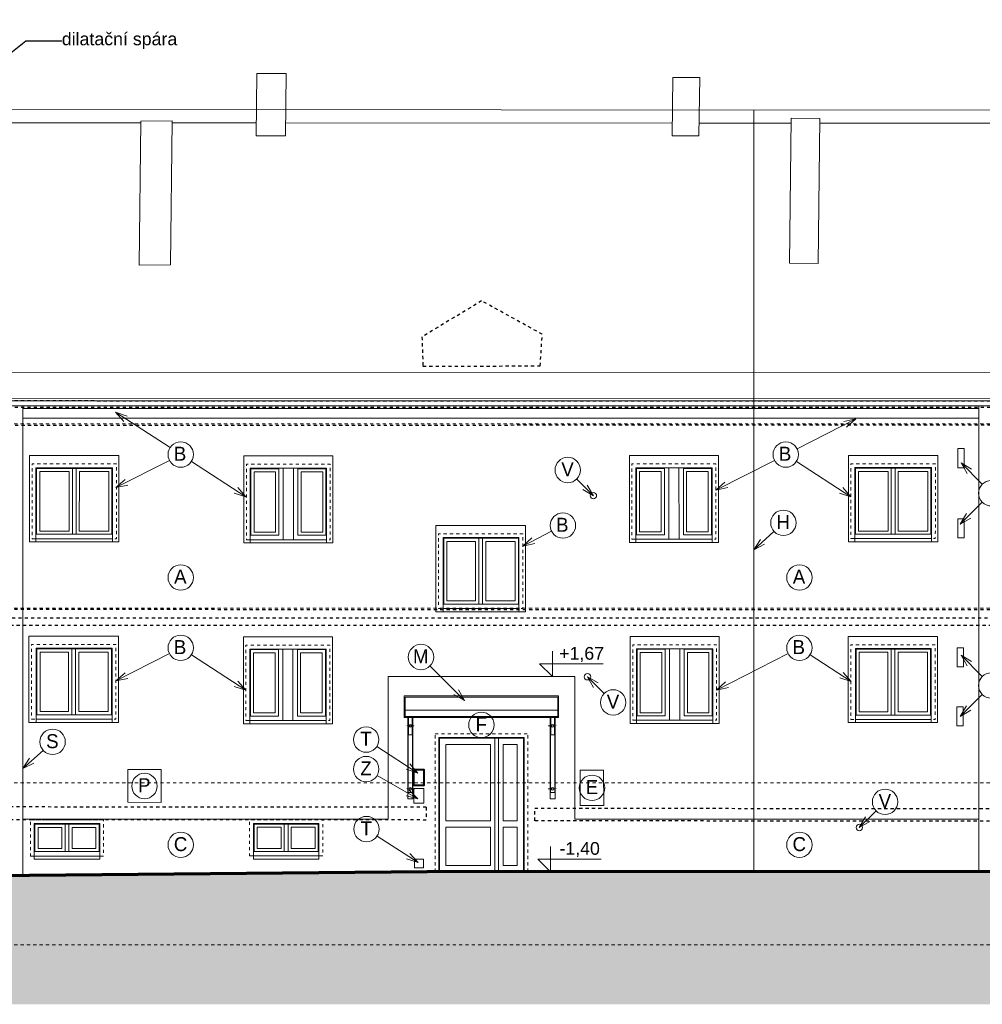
# Model space of a CAD drawing. Extents: x -52945 to 232648, y -59447 to 21255.
# Tile 12 of 21: x 16648 to 31794, y -28732 to -13238. Entities that reach past the tile are written whole.
import ezdxf

# ---------------------------------------------------------------- set-up
doc = ezdxf.new("R2010")
doc.units = 0
doc.header["$MEASUREMENT"] = 0
for name, pattern in [('ČERCHOVANÁ2', [5, 2.5, -1.25, 0, -1.25]), ('čárkovaná S', [100, 50, -50]), ('ČÁRKOVANÁ2', [9.525, 6.35, -3.175])]:
    doc.linetypes.add(name, pattern=pattern)
for name, color, linetype, lineweight, true_color in [('2D kreslení - obecné_Číslo_pera__241', 9, 'Continuous', 13, 0x808080), ('blok P_pohled2_zvonky_Číslo_pera__32', 7, 'Continuous', 40, 0x000066), ('vodorovné konstrukce_Číslo_pera__241', 9, 'Continuous', 13, 0x808080)]:
    doc.layers.add(name, color=color, linetype=linetype, lineweight=lineweight, true_color=true_color)
for name, color, linetype, lineweight in [('2D VÝPLNĚ_Číslo_pera__4', 91, 'Continuous', 13), ('2D ČÁRY_Číslo_pera__1', 7, 'Continuous', 15), ('2D ČÁRY_Číslo_pera__3', 150, 'Continuous', 13), ('blok I_komíny_Číslo_pera__1', 7, 'Continuous', 15), ('blok I_pohled5_střecha_Číslo_pera__1', 7, 'Continuous', 15), ('blok P_hromosvody_Číslo_pera__1', 7, 'Continuous', 15), ('blok P_komíny_Číslo_pera__1', 7, 'Continuous', 15), ('blok P_pohled2_ADSL_Číslo_pera__1', 7, 'Continuous', 15), ('blok P_pohled2_fasáda_Číslo_pera__1', 7, 'Continuous', 15), ('blok P_pohled2_fasáda_Číslo_pera__2', 1, 'Continuous', 25), ('blok P_pohled2_mřížky_Číslo_pera__1', 7, 'Continuous', 15), ('blok P_pohled2_otvory_Číslo_pera__1', 7, 'Continuous', 15), ('blok P_pohled2_RIS_Číslo_pera__1', 7, 'Continuous', 15), ('blok P_pohled2_střecha_Číslo_pera__1', 7, 'Continuous', 15), ('blok P_pohled2_střecha_Číslo_pera__2', 1, 'Continuous', 25), ('blok P_pohled2_terén_Číslo_pera__6', 190, 'Continuous', 70), ('KRESBA_Číslo_pera__1', 7, 'Continuous', 15), ('KRESBA_Číslo_pera__4', 91, 'Continuous', 13), ('obrys_Číslo_pera__1', 7, 'Continuous', 15), ('OSY_Číslo_pera__1', 7, 'Continuous', 15), ('POZNÁMKY.POPISKA_Číslo_pera__4', 91, 'Continuous', 13), ('POZNÁMKY.TEXT_Číslo_pera__4', 91, 'Continuous', 13), ('čárkovaná_Číslo_pera__1', 7, 'Continuous', 15)]:
    doc.layers.add(name, color=color, linetype=linetype, lineweight=lineweight)
doc.layers.add('vodorovné konstrukce', color=7, linetype='Continuous')
doc.styles.add('GENERATED_STYLE_1', font='arial.ttf')
doc.styles.add('GENERATED_STYLE_3', font='txt')
doc.styles.get("Standard").update_dxf_attribs({"font": 'txt', "bigfont": 'BIGFONT.SHX'})
doc.dimstyles.new('GENERATED_STYLE__3', dxfattribs={"dimtxt": 0.18, "dimasz": 273.6, "dimexe": 0.18, "dimexo": 0.0625, "dimgap": 0.09, "dimtad": 0, "dimtih": 1, "dimtoh": 1, "dimdec": 4, "dimzin": 0, "dimdsep": 46, "dimtxsty": 'Standard', "dimcen": 0.09, "dimadec": 0, "dimazin": 0, "dimtfac": 1, "dimtdec": 4, "dimtmove": 0, "dimatfit": 3, "dimldrblk": 'ARROWHEAD_3', "dimfxl": 1, "dimtolj": 1, "dimtzin": 0, "dimarcsym": 0})

# ---------------------------------------------------------------- blocks, each defined once
blk = doc.blocks.new('LINE_12020', base_point=(27613, -23789))
at = {"layer": 'vodorovné konstrukce_Číslo_pera__241', "linetype": 'Continuous'}
for q in [(28739, -23214), (27756, -23660), (27802, -23749)]:
    blk.add_line((27613, -23789), q, dxfattribs=at)
blk = doc.blocks.new('LINE_12021', base_point=(29733, -23652))
at = {"layer": 'vodorovné konstrukce_Číslo_pera__241', "linetype": 'Continuous'}
for q in [(29085, -23232), (29604, -23509), (29550, -23593)]:
    blk.add_line((29733, -23652), q, dxfattribs=at)
blk = doc.blocks.new('LINE_12022', base_point=(18161, -23644))
at = {"layer": 'vodorovné konstrukce_Číslo_pera__241', "linetype": 'Continuous'}
for q in [(19003, -23214), (18305, -23515), (18350, -23604)]:
    blk.add_line((18161, -23644), q, dxfattribs=at)
blk = doc.blocks.new('LINE_12023', base_point=(20208, -23788))
at = {"layer": 'vodorovné konstrukce_Číslo_pera__241', "linetype": 'Continuous'}
for q in [(19349, -23232), (20079, -23645), (20024, -23729)]:
    blk.add_line((20208, -23788), q, dxfattribs=at)
blk = doc.blocks.new('LINE_12024', base_point=(18161, -20602))
at = {"layer": 'vodorovné konstrukce_Číslo_pera__241', "linetype": 'Continuous'}
for q in [(19003, -20172), (18305, -20472), (18350, -20561)]:
    blk.add_line((18161, -20602), q, dxfattribs=at)
blk = doc.blocks.new('LINE_12025', base_point=(20208, -20746))
at = {"layer": 'vodorovné konstrukce_Číslo_pera__241', "linetype": 'Continuous'}
for q in [(19349, -20190), (20079, -20602), (20024, -20686)]:
    blk.add_line((20208, -20746), q, dxfattribs=at)
blk = doc.blocks.new('LINE_12026', base_point=(18155, -19416))
at = {"layer": 'vodorovné konstrukce_Číslo_pera__241', "linetype": 'Continuous'}
for q in [(19014, -19972), (18339, -19475), (18284, -19559)]:
    blk.add_line((18155, -19416), q, dxfattribs=at)
blk = doc.blocks.new('LINE_12034', base_point=(24564, -21521))
at = {"layer": 'vodorovné konstrukce_Číslo_pera__241', "linetype": 'Continuous'}
for q in [(25017, -21289), (24707, -21391), (24753, -21480)]:
    blk.add_line((24564, -21521), q, dxfattribs=at)
blk = doc.blocks.new('LINE_12035', base_point=(27601, -20643))
at = {"layer": 'vodorovné konstrukce_Číslo_pera__241', "linetype": 'Continuous'}
for q in [(28524, -20172), (27745, -20513), (27790, -20602)]:
    blk.add_line((27601, -20643), q, dxfattribs=at)
blk = doc.blocks.new('LINE_12036', base_point=(29728, -20746))
at = {"layer": 'vodorovné konstrukce_Číslo_pera__241', "linetype": 'Continuous'}
for q in [(28870, -20190), (29599, -20602), (29545, -20686)]:
    blk.add_line((29728, -20746), q, dxfattribs=at)
blk = doc.blocks.new('LINE_12037', base_point=(29802, -19519))
at = {"layer": 'vodorovné konstrukce_Číslo_pera__241', "linetype": 'Continuous'}
for q in [(28880, -19990), (29613, -19559), (29659, -19648)]:
    blk.add_line((29802, -19519), q, dxfattribs=at)
blk = doc.blocks.new('LINE_12041', base_point=(22913, -25094))
at = {"layer": 'vodorovné konstrukce_Číslo_pera__241', "linetype": 'Continuous'}
for q in [(22268, -24676), (22729, -25034), (22784, -24950)]:
    blk.add_line((22913, -25094), q, dxfattribs=at)
blk = doc.blocks.new('LINE_12042', base_point=(22913, -25500))
at = {"layer": 'vodorovné konstrukce_Číslo_pera__241', "linetype": 'Continuous'}
for q in [(22273, -25131), (22777, -25364), (22727, -25450)]:
    blk.add_line((22913, -25500), q, dxfattribs=at)
blk = doc.blocks.new('LINE_12043', base_point=(23647, -23952))
at = {"layer": 'vodorovné konstrukce_Číslo_pera__241', "linetype": 'Continuous'}
for q in [(23103, -23408), (23480, -23856), (23551, -23785)]:
    blk.add_line((23647, -23952), q, dxfattribs=at)
blk = doc.blocks.new('LINE_12044', base_point=(22918, -26502))
at = {"layer": 'vodorovné konstrukce_Číslo_pera__241', "linetype": 'Continuous'}
for q in [(22272, -26084), (22734, -26443), (22788, -26359)]:
    blk.add_line((22918, -26502), q, dxfattribs=at)
blk = doc.blocks.new('LINE_12052', base_point=(16698, -25023))
at = {"layer": 'vodorovné konstrukce_Číslo_pera__241', "linetype": 'Continuous'}
for q in [(17017, -24736), (16803, -24861), (16870, -24935)]:
    blk.add_line((16698, -25023), q, dxfattribs=at)
blk = doc.blocks.new('LINE_12055', base_point=(28197, -21578))
at = {"layer": 'vodorovné konstrukce_Číslo_pera__241', "linetype": 'Continuous'}
for q in [(28516, -21290), (28302, -21416), (28369, -21490)]:
    blk.add_line((28197, -21578), q, dxfattribs=at)
blk = doc.blocks.new('LINE_12075', base_point=(31448, -24203))
at = {"layer": 'vodorovné konstrukce_Číslo_pera__241', "linetype": 'Continuous'}
for q in [(31794, -23856), (31544, -24035), (31615, -24106)]:
    blk.add_line((31448, -24203), q, dxfattribs=at)
blk = doc.blocks.new('LINE_12076', base_point=(31459, -23238))
at = {"layer": 'vodorovné konstrukce_Číslo_pera__241', "linetype": 'Continuous'}
for q in [(31794, -23574), (31626, -23335), (31555, -23406)]:
    blk.add_line((31459, -23238), q, dxfattribs=at)
blk = doc.blocks.new('LINE_12078', base_point=(31448, -21178))
at = {"layer": 'vodorovné konstrukce_Číslo_pera__241', "linetype": 'Continuous'}
for q in [(31794, -20831), (31544, -21010), (31615, -21081)]:
    blk.add_line((31448, -21178), q, dxfattribs=at)
blk = doc.blocks.new('LINE_12079', base_point=(31459, -20213))
at = {"layer": 'vodorovné konstrukce_Číslo_pera__241', "linetype": 'Continuous'}
for q in [(31794, -20549), (31626, -20310), (31555, -20381)]:
    blk.add_line((31459, -20213), q, dxfattribs=at)
blk = doc.blocks.new('LINE_12086', base_point=(29859, -25950))
at = {"layer": 'vodorovné konstrukce_Číslo_pera__241', "linetype": 'Continuous'}
for q in [(30122, -25688), (29956, -25783), (30027, -25854)]:
    blk.add_line((29859, -25950), q, dxfattribs=at)
blk = doc.blocks.new('LINE_12087', base_point=(25675, -20728))
at = {"layer": 'vodorovné konstrukce_Číslo_pera__241', "linetype": 'Continuous'}
for q in [(25412, -20466), (25579, -20561), (25508, -20632)]:
    blk.add_line((25675, -20728), q, dxfattribs=at)
blk = doc.blocks.new('LINE_12088', base_point=(25582, -23578))
at = {"layer": 'vodorovné konstrukce_Číslo_pera__241', "linetype": 'Continuous'}
for q in [(25844, -23841), (25749, -23675), (25678, -23746)]:
    blk.add_line((25582, -23578), q, dxfattribs=at)
blk = doc.blocks.new('ARROWHEAD_3')
at = {"linetype": 'Continuous'}
blk.add_line((0, 0), (-1, 0), dxfattribs=at)
at = {"linetype": 'Continuous', "flags": 128}
blk.add_lwpolyline([(-1, 0.2679), (0, 0), (-1, -0.2679)], dxfattribs=at)

msp = doc.modelspace()

# ---------------------------------------------------------------- hatches: boundary and pattern name
at = {"layer": '2D VÝPLNĚ_Číslo_pera__4', "linetype": 'Continuous'}
msp.add_hatch(color=256, dxfattribs=at).paths.add_polyline_path([(-5492, -26889), (-5492, -28732), (53131, -28732), (53131, -26436), (48031, -26438), (40438, -26636), (23061, -26648), (15504, -26716), (15503, -26811), (11778, -26811), (8342, -26674), (3222, -26670), (-116, -26796), (-115, -26866)], flags=0)

# ---------------------------------------------------------------- linework, layer by layer
at = {"layer": '2D kreslení - obecné_Číslo_pera__241', "linetype": 'Continuous'}
for centre in [(19182, -20081), (28702, -20081), (25271, -20324), (31935, -20690), (25195, -21198), (28665, -21156), (19182, -22016), (28917, -22016), (19182, -23123), (28917, -23123), (22962, -23267), (31935, -23715), (25986, -23982), (23913, -24336), (17165, -24602), (22100, -24567), (22100, -25031), (18611, -25297), (25653, -25326), (30264, -25546), (22104, -25975), (19182, -26222), (28917, -26222)]:
    msp.add_circle(centre, 200, dxfattribs=at)
at = {"layer": '2D ČÁRY_Číslo_pera__1', "linetype": 'Continuous'}
for p, q in [((31740, -19357), (16698, -19357)), ((16698, -19507), (31740, -19507)), ((22443, -25819), (16698, -25819)), ((31740, -25819), (25383, -25819))]:
    msp.add_line(p, q, dxfattribs=at)
at = {"layer": '2D ČÁRY_Číslo_pera__1', "linetype": 'Continuous', "flags": 128}
for points in [[(18110, -21405), (18110, -21455), (18210, -21455), (18210, -20097), (16803, -20097), (16803, -21455), (16902, -21455), (16902, -21405)], [(21475, -21421), (21475, -21471), (21575, -21471), (21575, -20103), (20175, -20103), (20175, -21471), (20275, -21471), (20275, -21421)], [(27542, -21415), (27542, -21465), (27642, -21465), (27641, -20097), (26241, -20097), (26242, -21465), (26342, -21465), (26342, -21415)], [(30995, -21404), (30995, -21454), (31095, -21454), (31096, -20096), (29688, -20096), (29688, -21454), (29788, -21454), (29788, -21404)], [(17536, -21335), (17537, -20298), (17477, -20298), (17476, -21335)], [(30422, -21334), (30422, -20297), (30362, -20297), (30362, -21334)], [(24504, -22505), (24504, -22555), (24604, -22555), (24604, -21197), (23197, -21197), (23197, -22555), (23310, -22555), (23310, -22505)], [(23930, -22435), (23931, -21398), (23871, -21398), (23870, -22435)], [(18101, -24247), (18101, -24297), (18201, -24297), (18202, -22939), (16794, -22939), (16794, -24297), (16908, -24297), (16908, -24247)], [(21468, -24267), (21468, -24317), (21568, -24317), (21568, -22950), (20168, -22950), (20168, -24317), (20268, -24317), (20268, -24267)], [(27553, -24263), (27553, -24313), (27653, -24313), (27653, -22945), (26253, -22945), (26253, -24313), (26353, -24313), (26353, -24263)], [(30991, -24250), (30991, -24300), (31091, -24300), (31091, -22942), (29684, -22942), (29684, -24300), (29798, -24300), (29798, -24250)], [(17528, -24177), (17528, -23140), (17468, -23140), (17468, -24177)], [(30418, -24180), (30418, -23143), (30358, -23143), (30358, -24180)], [(17423, -26329), (17423, -25899), (17363, -25899), (17363, -26329)], [(20870, -26329), (20870, -25897), (20810, -25897), (20810, -26329)]]:
    msp.add_lwpolyline(points, dxfattribs=at)
at = {"layer": '2D ČÁRY_Číslo_pera__1', "linetype": 'čárkovaná S', "flags": 128}
for points in [[(16843, -21405), (18170, -21405), (18170, -20228), (16843, -20228)], [(20215, -21421), (21535, -21421), (21535, -20234), (20215, -20234)], [(26282, -21415), (27602, -21415), (27601, -20228), (26281, -20228)], [(29728, -21404), (31055, -21404), (31056, -20227), (29728, -20227)], [(23237, -22505), (24564, -22505), (24564, -21328), (23237, -21328)], [(16834, -24247), (18161, -24247), (18162, -23070), (16834, -23070)], [(20208, -24267), (21528, -24267), (21528, -23081), (20208, -23081)], [(26293, -24263), (27613, -24263), (27613, -23076), (26293, -23076)], [(29724, -24250), (31051, -24250), (31051, -23073), (29724, -23073)], [(16818, -26399), (17968, -26399), (17968, -25829), (16818, -25829)], [(20266, -26397), (21415, -26397), (21415, -25827), (20266, -25827)]]:
    msp.add_lwpolyline(points, close=True, dxfattribs=at)
at = {"layer": '2D ČÁRY_Číslo_pera__1', "linetype": 'Continuous', "flags": 128}
for points in [[(16902, -21405), (18110, -21405), (18110, -20288), (16903, -20288)], [(16912, -21335), (18100, -21335), (18100, -20298), (16913, -20298)], [(20275, -21421), (21475, -21421), (21475, -20294), (20275, -20294)], [(26342, -21415), (27542, -21415), (27541, -20288), (26341, -20288)], [(26352, -21345), (26792, -21345), (26791, -20298), (26351, -20298)], [(27532, -21345), (27092, -21345), (27091, -20298), (27531, -20298)], [(29788, -21404), (30995, -21404), (30996, -20287), (29788, -20287)], [(29798, -21334), (30985, -21334), (30986, -20297), (29798, -20297)], [(16962, -21285), (17426, -21285), (17427, -20348), (16963, -20348)], [(17586, -21285), (18050, -21285), (18050, -20348), (17587, -20348)], [(20285, -21351), (20725, -21351), (20725, -20304), (20285, -20304)], [(20335, -21301), (20675, -21301), (20675, -20354), (20335, -20354)], [(21465, -21351), (21025, -21351), (21025, -20304), (21465, -20304)], [(21415, -21301), (21075, -21301), (21075, -20354), (21415, -20354)], [(26402, -21295), (26742, -21295), (26741, -20348), (26401, -20348)], [(27482, -21295), (27142, -21295), (27141, -20348), (27481, -20348)], [(29848, -21284), (30312, -21284), (30312, -20347), (29848, -20347)], [(30472, -21284), (30935, -21284), (30936, -20347), (30472, -20347)], [(23310, -22505), (24504, -22505), (24504, -21388), (23311, -21388)], [(23320, -22435), (24494, -22435), (24494, -21398), (23321, -21398)], [(23370, -22385), (23820, -22385), (23821, -21448), (23371, -21448)], [(23980, -22385), (24444, -22385), (24444, -21448), (23981, -21448)], [(16908, -24247), (18101, -24247), (18102, -23130), (16908, -23130)], [(16918, -24177), (18091, -24177), (18092, -23140), (16918, -23140)], [(16968, -24127), (17418, -24127), (17418, -23190), (16968, -23190)], [(17578, -24127), (18041, -24127), (18042, -23190), (17578, -23190)], [(20268, -24267), (21468, -24267), (21468, -23141), (20268, -23141)], [(20278, -24197), (20718, -24197), (20718, -23151), (20278, -23151)], [(20328, -24147), (20668, -24147), (20668, -23201), (20328, -23201)], [(21458, -24197), (21018, -24197), (21018, -23151), (21458, -23151)], [(21408, -24147), (21068, -24147), (21068, -23201), (21408, -23201)], [(26353, -24263), (27553, -24263), (27553, -23136), (26353, -23136)], [(26363, -24193), (26803, -24193), (26803, -23146), (26363, -23146)], [(26413, -24143), (26753, -24143), (26753, -23196), (26413, -23196)], [(27543, -24193), (27103, -24193), (27103, -23146), (27543, -23146)], [(27493, -24143), (27153, -24143), (27153, -23196), (27493, -23196)], [(29798, -24250), (30991, -24250), (30991, -23133), (29798, -23133)], [(29808, -24180), (30981, -24180), (30981, -23143), (29808, -23143)], [(29858, -24130), (30308, -24130), (30308, -23193), (29858, -23193)], [(30468, -24130), (30931, -24130), (30931, -23193), (30468, -23193)], [(24124, -26647), (24124, -24546), (24184, -24546), (24184, -26647)], [(23354, -24646), (24054, -24646), (24054, -25847), (23354, -25847)], [(24254, -25847), (24254, -24646), (24473, -24646), (24473, -25847)], [(16878, -26399), (17908, -26399), (17908, -25889), (16878, -25889)], [(16888, -26329), (17898, -26329), (17898, -25899), (16888, -25899)], [(16938, -26279), (17313, -26279), (17313, -25949), (16938, -25949)], [(17848, -26279), (17848, -25949), (17473, -25949), (17473, -26279)], [(20326, -26397), (21355, -26397), (21355, -25887), (20326, -25887)], [(20336, -26329), (21345, -26329), (21345, -25897), (20336, -25897)], [(20386, -26279), (20760, -26279), (20760, -25947), (20386, -25947)], [(21295, -26279), (21295, -25947), (20920, -25947), (20920, -26279)], [(23354, -25947), (24054, -25947), (24054, -26547), (23354, -26547)], [(24254, -26547), (24254, -25947), (24473, -25947), (24473, -26547)], [(16878, -26399), (17908, -26399), (17908, -26449), (16878, -26449)], [(20326, -26397), (21355, -26397), (21355, -26447), (20326, -26447)]]:
    msp.add_lwpolyline(points, close=True, dxfattribs=at)
at = {"layer": '2D ČÁRY_Číslo_pera__3', "linetype": 'čárkovaná S'}
for p, q in [((171111, -19597), (-52945, -19597)), ((171111, -22497), (-52945, -22497)), ((171111, -25247), (-52945, -25247)), ((171111, -27797), (-5492, -27797))]:
    msp.add_line(p, q, dxfattribs=at)
at = {"layer": 'blok I_komíny_Číslo_pera__1', "linetype": 'čárkovaná S'}
for p, q in [((23184, -26647), (23184, -24476)), ((23184, -24476), (24643, -24476)), ((24643, -26647), (24643, -24476))]:
    msp.add_line(p, q, dxfattribs=at)
at = {"layer": 'blok I_komíny_Číslo_pera__1', "linetype": 'Continuous'}
for p, q in [((23244, -24536), (24583, -24536)), ((23244, -26647), (23244, -24536)), ((23254, -24546), (24573, -24546)), ((23254, -26647), (23254, -24546)), ((24573, -26647), (24573, -24546)), ((24583, -26647), (24583, -24536))]:
    msp.add_line(p, q, dxfattribs=at)
at = {"layer": 'blok I_pohled5_střecha_Číslo_pera__1', "linetype": 'Continuous'}
for p, q in [((20795, -20294), (20795, -21421)), ((20955, -20294), (20955, -21421)), ((26861, -20288), (26862, -21415)), ((27021, -20288), (27022, -21415)), ((20788, -23141), (20788, -24267)), ((20948, -23141), (20948, -24267)), ((26873, -23136), (26873, -24263)), ((27033, -23136), (27033, -24263))]:
    msp.add_line(p, q, dxfattribs=at)
at = {"layer": 'blok P_hromosvody_Číslo_pera__1', "linetype": 'Continuous'}
for p, q in [((43778, -14663), (16179, -14653)), ((28197, -26645), (28197, -14657))]:
    msp.add_line(p, q, dxfattribs=at)
at = {"layer": 'blok P_komíny_Číslo_pera__1', "linetype": 'Continuous'}
for p, q in [((20368, -15065), (20379, -14086)), ((20379, -14086), (20841, -14086)), ((20829, -15065), (20841, -14086)), ((26912, -15063), (26923, -14148)), ((26923, -14148), (27347, -14148)), ((27336, -15063), (27347, -14148)), ((18528, -17103), (18555, -14833)), ((19045, -14829), (18555, -14833)), ((19018, -17094), (19045, -14829)), ((28759, -17071), (28786, -14787)), ((29236, -14793), (28786, -14787)), ((29209, -17074), (29236, -14793)), ((20368, -15065), (20829, -15065)), ((26912, -15063), (27336, -15063)), ((19018, -17094), (18528, -17103)), ((29209, -17074), (28759, -17071))]:
    msp.add_line(p, q, dxfattribs=at)
at = {"layer": 'blok P_pohled2_ADSL_Číslo_pera__1', "linetype": 'Continuous', "flags": 128}
for points in [[(22849, -25337), (23009, -25337), (23009, -25567), (22849, -25567)], [(22861, -26446), (23001, -26446), (23001, -26586), (22861, -26586)]]:
    msp.add_lwpolyline(points, close=True, dxfattribs=at)
at = {"layer": 'blok P_pohled2_fasáda_Číslo_pera__1', "linetype": 'Continuous'}
for p, q in [((16698, -19312), (16698, -26705)), ((31740, -19312), (31740, -26642))]:
    msp.add_line(p, q, dxfattribs=at)
at = {"layer": 'blok P_pohled2_fasáda_Číslo_pera__2', "linetype": 'čárkovaná S'}
for p, q in [((48520, -19343), (-878, -19343)), ((48518, -19240), (-875, -19237)), ((-424, -19623), (48057, -19609)), ((15564, -22515), (48180, -22528)), ((48049, -22768), (15423, -22769)), ((48177, -22656), (15564, -22656)), ((23045, -25632), (15409, -25626)), ((23045, -25632), (23046, -25832)), ((24751, -25845), (24751, -25645)), ((24751, -25645), (38908, -25660)), ((23046, -25832), (15408, -25826)), ((38908, -25859), (24751, -25845))]:
    msp.add_line(p, q, dxfattribs=at)
at = {"layer": 'blok P_pohled2_mřížky_Číslo_pera__1', "linetype": 'Continuous', "flags": 128}
for points in [[(31409, -19988), (31509, -19988), (31509, -20288), (31409, -20288)], [(31408, -21091), (31508, -21091), (31508, -21391), (31408, -21391)], [(31398, -23124), (31498, -23124), (31498, -23424), (31398, -23424)], [(31391, -24052), (31491, -24052), (31491, -24352), (31391, -24352)]]:
    msp.add_lwpolyline(points, close=True, dxfattribs=at)
at = {"layer": 'blok P_pohled2_otvory_Číslo_pera__1', "linetype": 'Continuous'}
for centre in [(25675, -20728), (25582, -23578), (29859, -25950)]:
    msp.add_circle(centre, 50, dxfattribs=at)
at = {"layer": 'blok P_pohled2_RIS_Číslo_pera__1', "linetype": 'Continuous'}
for p, q in [((18347, -25037), (18348, -25552)), ((18876, -25037), (18347, -25037)), ((18874, -25556), (18876, -25037)), ((25468, -25606), (25465, -25046)), ((25835, -25046), (25465, -25046)), ((25838, -25606), (25835, -25046)), ((18348, -25552), (18874, -25556)), ((25838, -25606), (25468, -25606))]:
    msp.add_line(p, q, dxfattribs=at)
at = {"layer": 'blok P_pohled2_střecha_Číslo_pera__1', "linetype": 'Continuous'}
for p, q in [((18555, -14860), (13510, -14858)), ((20370, -14861), (19044, -14860)), ((26915, -14864), (20831, -14861)), ((28785, -14865), (27338, -14864)), ((36300, -14869), (29235, -14865)), ((-358, -18798), (48019, -18777)), ((-1011, -19205), (48672, -19184))]:
    msp.add_line(p, q, dxfattribs=at)
at = {"layer": 'blok P_pohled2_střecha_Číslo_pera__2', "linetype": 'čárkovaná S'}
for p, q in [((23915, -17663), (22977, -18229)), ((24870, -18188), (23915, -17663)), ((22977, -18229), (22993, -18688)), ((24838, -18687), (24870, -18188)), ((22993, -18688), (24838, -18687))]:
    msp.add_line(p, q, dxfattribs=at)
at = {"layer": 'blok P_pohled2_terén_Číslo_pera__6', "linetype": 'Continuous'}
for p, q in [((23061, -26648), (15504, -26716)), ((40383, -26636), (23061, -26648))]:
    msp.add_line(p, q, dxfattribs=at)
at = {"layer": 'blok P_pohled2_zvonky_Číslo_pera__32', "linetype": 'Continuous', "flags": 128}
msp.add_lwpolyline([(22847, -25038), (23007, -25038), (23007, -25288), (22847, -25288)], close=True, dxfattribs=at)
at = {"layer": 'KRESBA_Číslo_pera__1', "linetype": 'Continuous'}
for p, q in [((22443, -25819), (22443, -23576)), ((22443, -23576), (25383, -23576)), ((25383, -25819), (25383, -23576)), ((22698, -23876), (25128, -23876)), ((22698, -23876), (22698, -24217)), ((25113, -23901), (22713, -23901)), ((22713, -23901), (22713, -24201)), ((25113, -23901), (25113, -24201)), ((25128, -23876), (25128, -24217)), ((22713, -24101), (25113, -24101)), ((22702, -24221), (25125, -24221)), ((22713, -24201), (25113, -24201)), ((22753, -24201), (22753, -25501)), ((22758, -24206), (22758, -25401)), ((22828, -24206), (22828, -25401)), ((22833, -24201), (22833, -25501)), ((24993, -24201), (24993, -25501)), ((24998, -24206), (24998, -25401)), ((25068, -24206), (25068, -25401)), ((25073, -24201), (25073, -25501)), ((22828, -25401), (22758, -25401)), ((24998, -25401), (25068, -25401)), ((22833, -25501), (22753, -25501)), ((24993, -25501), (25073, -25501))]:
    msp.add_line(p, q, dxfattribs=at)
at = {"layer": 'KRESBA_Číslo_pera__1', "linetype": 'Continuous', "flags": 128}
for points in [[(16902, -21455), (18110, -21455), (18110, -21405), (16902, -21405)], [(20275, -21471), (21475, -21471), (21475, -21421), (20275, -21421)], [(26342, -21465), (27542, -21465), (27542, -21415), (26342, -21415)], [(29788, -21454), (30995, -21454), (30995, -21404), (29788, -21404)], [(23310, -22555), (24504, -22555), (24504, -22505), (23310, -22505)], [(16908, -24297), (18101, -24297), (18101, -24247), (16908, -24247)], [(20268, -24317), (21468, -24317), (21468, -24267), (20268, -24267)], [(26353, -24313), (27553, -24313), (27553, -24263), (26353, -24263)], [(29798, -24300), (30991, -24300), (30991, -24250), (29798, -24250)]]:
    msp.add_lwpolyline(points, close=True, dxfattribs=at)
for points in [[(22702, -24221, -0.607704), (22700, -24214), (22713, -24201)], [(25125, -24221, 0.607704), (25127, -24214), (25113, -24201)]]:
    msp.add_lwpolyline(points, format="xyb", dxfattribs=at)
at = {"layer": 'KRESBA_Číslo_pera__1', "linetype": 'Continuous'}
for centre in [(22795, -24351), (25032, -24351), (22795, -25341), (25032, -25341)]:
    msp.add_circle(centre, 20, dxfattribs=at)
at = {"layer": 'KRESBA_Číslo_pera__4', "linetype": 'Continuous', "flags": 128}
for points in [[(25029, -23176), (25029, -23576), (24829, -23376), (25829, -23376)], [(24999, -26247), (24999, -26647), (24799, -26447), (25799, -26447)]]:
    msp.add_lwpolyline(points, dxfattribs=at)
at = {"layer": 'obrys_Číslo_pera__1', "linetype": 'Continuous'}
for p, q in [((48732, -19237), (-1099, -19237)), ((48657, -19312), (-1024, -19312))]:
    msp.add_line(p, q, dxfattribs=at)
at = {"layer": 'OSY_Číslo_pera__1', "linetype": 'ČERCHOVANÁ2'}
for p, q in [((22727, -24351), (22860, -24351)), ((24965, -24351), (25099, -24351)), ((22728, -25341), (22862, -25341)), ((24965, -25341), (25099, -25341))]:
    msp.add_line(p, q, dxfattribs=at)
at = {"layer": 'čárkovaná_Číslo_pera__1', "linetype": 'ČÁRKOVANÁ2'}
for p, q in [((22833, -24206), (22753, -24206)), ((22823, -24211), (22763, -24211)), ((22763, -24494), (22763, -24211)), ((22823, -24494), (22823, -24211)), ((24993, -24206), (25073, -24206)), ((25003, -24211), (25063, -24211)), ((25003, -24494), (25003, -24211)), ((25063, -24494), (25063, -24211)), ((22763, -24494), (22823, -24494)), ((25063, -24494), (25003, -24494))]:
    msp.add_line(p, q, dxfattribs=at)

# ---------------------------------------------------------------- block references
at = {"layer": 'vodorovné konstrukce', "linetype": 'Continuous'}
for name, p in [('LINE_12026', (18155, -19416)), ('LINE_12037', (29802, -19519)), ('LINE_12024', (18161, -20602)), ('LINE_12025', (20208, -20746)), ('LINE_12035', (27601, -20643)), ('LINE_12036', (29728, -20746)), ('LINE_12079', (31459, -20213)), ('LINE_12087', (25675, -20728)), ('LINE_12078', (31448, -21178)), ('LINE_12034', (24564, -21521)), ('LINE_12055', (28197, -21578)), ('LINE_12022', (18161, -23644)), ('LINE_12023', (20208, -23788)), ('LINE_12020', (27613, -23789)), ('LINE_12021', (29733, -23652)), ('LINE_12076', (31459, -23238)), ('LINE_12043', (23647, -23952)), ('LINE_12088', (25582, -23578)), ('LINE_12075', (31448, -24203)), ('LINE_12052', (16698, -25023)), ('LINE_12041', (22913, -25094)), ('LINE_12042', (22913, -25500)), ('LINE_12086', (29859, -25950)), ('LINE_12044', (22918, -26502))]:
    msp.add_blockref(name, p, dxfattribs=at)

# ---------------------------------------------------------------- texts
at = {"layer": 'POZNÁMKY.POPISKA_Číslo_pera__4', "linetype": 'Continuous', "insert": (17310, -13570), "char_height": 200, "width": 1779.2, "attachment_point": 4, "style": 'GENERATED_STYLE_1'}
msp.add_mtext('{dilatační spára}', dxfattribs=at)
at = {"layer": 'POZNÁMKY.TEXT_Číslo_pera__4', "linetype": 'Continuous', "attachment_point": 4}
for s, insert, char_height, style in [('{B}', (19073, -20068), 220, 'GENERATED_STYLE_3'), ('{B}', (28593, -20068), 220, 'GENERATED_STYLE_3'), ('{V}', (25170, -20312), 220, 'GENERATED_STYLE_3'), ('{B}', (25087, -21186), 220, 'GENERATED_STYLE_3'), ('{H}', (28556, -21144), 220, 'GENERATED_STYLE_3'), ('{A}', (19077, -22003), 220, 'GENERATED_STYLE_3'), ('{A}', (28812, -22003), 220, 'GENERATED_STYLE_3'), ('{B}', (19073, -23111), 220, 'GENERATED_STYLE_3'), ('{B}', (28808, -23111), 220, 'GENERATED_STYLE_3'), ('{M}', (22836, -23254), 220, 'GENERATED_STYLE_3'), ('{+1,67}', (25136, -23228), 200, 'GENERATED_STYLE_1'), ('{V}', (25885, -23970), 220, 'GENERATED_STYLE_3'), ('{F}', (23821, -24324), 220, 'GENERATED_STYLE_3'), ('{S}', (17064, -24593), 220, 'GENERATED_STYLE_3'), ('{T}', (22007, -24554), 220, 'GENERATED_STYLE_3'), ('{Z}', (22007, -25018), 220, 'GENERATED_STYLE_3'), ('{P}', (18510, -25284), 220, 'GENERATED_STYLE_3'), ('{E}', (25553, -25314), 220, 'GENERATED_STYLE_3'), ('{V}', (30163, -25534), 220, 'GENERATED_STYLE_3'), ('{T}', (22012, -25963), 220, 'GENERATED_STYLE_3'), ('{C}', (19073, -26213), 220, 'GENERATED_STYLE_3'), ('{-1,40}', (25140, -26298), 200, 'GENERATED_STYLE_1'), ('{C}', (28808, -26213), 220, 'GENERATED_STYLE_3')]:
    msp.add_mtext(s, dxfattribs=dict(at, insert=insert, char_height=char_height, style=style))

# ---------------------------------------------------------------- leaders
at = {"layer": 'POZNÁMKY.POPISKA_Číslo_pera__4', "linetype": 'Continuous', "annotation_type": 0, "has_hookline": 1, "hookline_direction": 0, "text_width": 1030}
msp.add_leader([(15827, -14307), (16742, -13570), (17310, -13570)], dimstyle='GENERATED_STYLE__3', dxfattribs=at)

doc.saveas('drawing.dxf')
